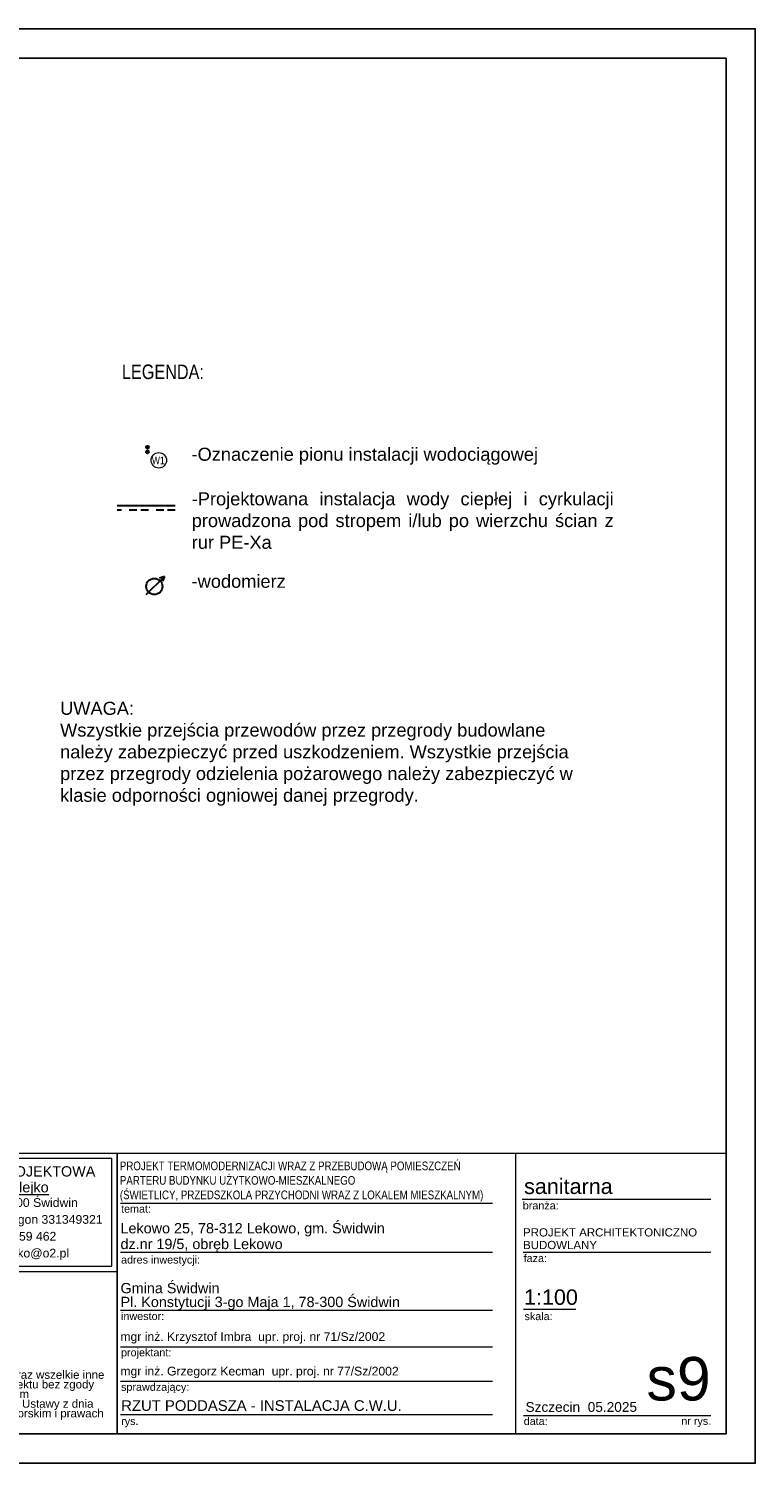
# Model space of a CAD drawing. Extents: x -438200 to -357500, y 15000 to 163871.
# Tile 134 of 148: x -411234 to -396200, y 99000 to 128700. Entities that reach past the tile are written whole.
import ezdxf
from ezdxf.lldxf.tags import DXFTag

# ---------------------------------------------------------------- set-up
doc = ezdxf.new("R2010")
doc.units = 0
doc.header["$MEASUREMENT"] = 0
doc.set_wipeout_variables(frame=1)
doc.linetypes.add('BORDER2', pattern=[22.225, 6.35, -3.175, 6.35, -3.175, 0, -3.175])
doc.layers.get('0').update_dxf_attribs({"color": 252})
for name, color, linetype, lineweight in [('#CIPELA WODA', 240, 'Continuous', 30), ('ARCH TABELA_Nr_Pióra__1', 252, 'Continuous', 25), ('ARCH TABELA_Nr_Pióra__21', 252, 'Continuous', 9), ('ARCH TABELA_Nr_Pióra__7', 252, 'Continuous', 13)]:
    doc.layers.add(name, color=color, linetype=linetype, lineweight=lineweight)
for name, color, linetype in [('#IS_opisy', 7, 'Continuous'), ('#opisy', 7, 'Continuous'), ('_TABELA', 7, 'Continuous'), ('IS_Grafika', 7, 'SOLID'), ('IS_Text_Pion_Wodociag', 7, 'Continuous')]:
    doc.layers.add(name, color=color, linetype=linetype)
for name, color, linetype, true_color in [('IS_Armatura_Wodociag', 7, 'SOLID', 0x000000), ('IS_Ciepła_woda', 1, 'DASHDOT', 0xff0000), ('IS_Cyrkulacja', 7, 'DASHWAVE', 0x800080)]:
    doc.layers.add(name, color=color, linetype=linetype, true_color=true_color)
doc.styles.add('GENERATED_STYLE_5', font='txt')
doc.styles.add('GENERATED_STYLE_7', font='arial.ttf')
doc.styles.add('GENERATED_STYLE_8', font='arial.ttf')
doc.styles.add('GENERATED_STYLE_9', font='arial.ttf')
doc.styles.get("Standard").update_dxf_attribs({"font": 'arial.ttf', "width": 0.8, "bigfont": 'BIGFONT.SHX'})
doc.linetypes.add('CYRKULACJ1', pattern='A,2.5,-1.5,["~",Standard,S=1,R=0,X=-0.5,Y=-0.4],-1.5', length=5.5)
tags = doc.linetypes.add('DASHDOT', pattern=[20, 10, -5, 0, -5]).pattern_tags.tags
tags[10:11] = [DXFTag(74, 4), DXFTag(75, 0), DXFTag(340, '0'), DXFTag(46, 0.0), DXFTag(50, 0.0), DXFTag(44, 0.0), DXFTag(45, 0.0)]
tags[8:9] = [DXFTag(74, 4), DXFTag(75, 0), DXFTag(340, '0'), DXFTag(46, 0.0), DXFTag(50, 0.0), DXFTag(44, 0.0), DXFTag(45, 0.0)]
tags[6:7] = [DXFTag(74, 4), DXFTag(75, 0), DXFTag(340, '0'), DXFTag(46, 0.0), DXFTag(50, 0.0), DXFTag(44, 0.0), DXFTag(45, 0.0)]
tags[4:5] = [DXFTag(74, 4), DXFTag(75, 0), DXFTag(340, '0'), DXFTag(46, 0.0), DXFTag(50, 0.0), DXFTag(44, 0.0), DXFTag(45, 0.0)]
tags = doc.linetypes.add('DASHWAVE', pattern='A,10,-5,-20,[138,IS_LineDef.shx,S=2,R=0,X=-20,Y=0],-5', length=40).pattern_tags.tags
tags[16:17] = [DXFTag(74, 4), DXFTag(75, 0), DXFTag(340, '0'), DXFTag(46, 0.0), DXFTag(50, 0.0), DXFTag(44, 0.0), DXFTag(45, 0.0)]
tags[6:7] = [DXFTag(74, 4), DXFTag(75, 0), DXFTag(340, '0'), DXFTag(46, 0.0), DXFTag(50, 0.0), DXFTag(44, 0.0), DXFTag(45, 0.0)]
tags[4:5] = [DXFTag(74, 4), DXFTag(75, 0), DXFTag(340, '0'), DXFTag(46, 0.0), DXFTag(50, 0.0), DXFTag(44, 0.0), DXFTag(45, 0.0)]
tags = doc.linetypes.add('SOLID', pattern=[10, 10, 0]).pattern_tags.tags
tags[6:7] = [DXFTag(74, 4), DXFTag(75, 0), DXFTag(340, '0'), DXFTag(46, 0.0), DXFTag(50, 0.0), DXFTag(44, 0.0), DXFTag(45, 0.0)]
tags[4:5] = [DXFTag(74, 4), DXFTag(75, 0), DXFTag(340, '0'), DXFTag(46, 0.0), DXFTag(50, 0.0), DXFTag(44, 0.0), DXFTag(45, 0.0)]

msp = doc.modelspace()

# ---------------------------------------------------------------- linework, layer by layer
at = {"layer": '#CIPELA WODA', "color": 6, "linetype": 'CYRKULACJ1', "ltscale": 100}
msp.add_lwpolyline([(-408200, 118820), (-409400, 118820)], dxfattribs=at)
at = {"layer": '#CIPELA WODA', "linetype": 'BORDER2', "ltscale": 25}
msp.add_lwpolyline([(-408200, 118730), (-409400, 118730)], dxfattribs=at)
at = {"color": 0, "lineweight": 15}
msp.add_circle((-408541, 119764), 159, dxfattribs=at)
at = {"layer": 'IS_Armatura_Wodociag', "lineweight": 30, "ltscale": 10}
for p, q in [((-408802, 116988), (-408424, 117360)), ((-408424, 117360), (-408524, 117321)), ((-408424, 117360), (-408465, 117261))]:
    msp.add_line(p, q, dxfattribs=at)
msp.add_ellipse((-408634, 117153), major_axis=(167, 0), ratio=1, dxfattribs=at)
at = {"layer": 'IS_Ciepła_woda', "color": 1, "lineweight": 35, "ltscale": 10}
for radius in [28, 8]:
    msp.add_circle((-408776, 119938), radius, dxfattribs=at)
at = {"layer": 'IS_Cyrkulacja', "color": 6, "linetype": 'CYRKULACJ1', "lineweight": 30, "ltscale": 100}
for radius in [28, 8]:
    msp.add_circle((-408776, 120038), radius, dxfattribs=at)

# ---------------------------------------------------------------- texts
at = {"layer": '#IS_opisy', "insert": (-410584, 114765), "char_height": 270, "width": 11126.4, "attachment_point": 1}
msp.add_mtext('{\\fArial|b0|i0;\\W1;UWAGA:}{\\C21;\\W1;\\P\\pxqj;}\\W1;Wszystkie przejścia przewodów przez przegrody budowlane należy zabezpieczyć przed uszkodzeniem. Wszystkie przejścia przez przegrody odzielenia pożarowego należy zabezpieczyć w klasie odporności ogniowej danej przegrody. \\P\\P', dxfattribs=at)
at = {"layer": '#opisy', "lineweight": 18, "ltscale": 200}
msp.add_text('-Oznaczenie pionu instalacji wodociągowej', height=270, dxfattribs=at).set_placement((-407865, 119755))
at = {"layer": '#opisy', "lineweight": 18, "ltscale": 200, "char_height": 270, "attachment_point": 1}
for s, insert, width in [('\\pxqj;\\fArial|b0|i0|c238;\\W1;-Projektowana instalacja wody ciepłej i cyrkulacji prowadzona pod stropem i/lub po wierzchu ścian z rur PE-Xa', (-407861, 119102), 8704.94), ('\\fArial|b0|i0;\\W1;-wodomierz', (-407864, 117395), 8382.26)]:
    msp.add_mtext(s, dxfattribs=dict(at, insert=insert, width=width))
at = {"layer": 'IS_Grafika', "ltscale": 10, "insert": (-409304, 121442), "char_height": 300, "width": 2002.95, "attachment_point": 7}
msp.add_mtext('LEGENDA:', dxfattribs=at)
at = {"layer": 'IS_Text_Pion_Wodociag', "linetype": 'SOLID', "ltscale": 10, "insert": (-408552, 119684), "char_height": 158.4, "attachment_point": 8}
msp.add_mtext('\\fArial|b0|i0;W1', dxfattribs=at)

# ---------------------------------------------------------------- wipeouts: each hides what was drawn before it
at = {"color": 3, "lineweight": 50}
msp.add_wipeout([(-414300, 105421), (-396800, 105421), (-396800, 99610), (-414300, 99610)], dxfattribs=at)

# ---------------------------------------------------------------- next in the draw order: linework, layer by layer
at = {"layer": '_TABELA', "color": 7}
msp.add_lwpolyline([(-438200, 128700), (-396200, 128700), (-438200, 128700), (-438200, 99000), (-396200, 99000), (-396200, 128700)], dxfattribs=at)
msp.add_lwpolyline([(-396800, 128090), (-435700, 128090), (-435700, 99610), (-396800, 99610)], close=True, dxfattribs=at)
at = {"layer": 'ARCH TABELA_Nr_Pióra__21', "color": 0, "linetype": 'Continuous'}
for p, q in [((-414300, 105421), (-409406, 105421)), ((-414300, 105421), (-396800, 105421)), ((-414194, 105315), (-409513, 105315)), ((-409513, 103080), (-409513, 105315)), ((-409406, 105421), (-409406, 99610)), ((-409406, 102974), (-409406, 105421)), ((-401162, 105421), (-401162, 99610)), ((-396800, 105421), (-396800, 99610)), ((-409406, 99610), (-409406, 105021)), ((-409334, 104385), (-401634, 104385)), ((-401022, 104465), (-397123, 104465)), ((-409334, 103371), (-401634, 103371)), ((-401005, 103371), (-397123, 103371)), ((-414194, 103080), (-409513, 103080)), ((-414300, 102974), (-409406, 102974)), ((-409334, 102171), (-401634, 102171)), ((-400993, 102188), (-399914, 102188)), ((-409334, 101411), (-401634, 101411)), ((-409334, 100697), (-401634, 100697)), ((-409334, 100010), (-401634, 100010)), ((-400993, 99992), (-398711, 99992)), ((-398711, 99992), (-397123, 99992)), ((-414300, 99610), (-409406, 99610)), ((-396800, 99610), (-409406, 99610))]:
    msp.add_line(p, q, dxfattribs=at)

# ---------------------------------------------------------------- next in the draw order: texts
at = {"layer": 'ARCH TABELA_Nr_Pióra__1', "color": 0, "linetype": 'Continuous'}
for s, insert, char_height, width, attachment_point, style in [('\\pt22543.1;\\fArial|b0|i0|c238;\\W0.8;PROJEKT TERMOMODERNIZACJI WRAZ Z PRZEBUDOWĄ POMIESZCZEŃ \\PPARTERU BUDYNKU UŻYTKOWO-MIESZKALNEGO\\P(ŚWIETLICY, PRZEDSZKOLA PRZYCHODNI WRAZ Z LOKALEM MIESZKALNYM)', (-409348, 104413), 180, 12247.06, 7, 'GENERATED_STYLE_5'), ('RZUT PODDASZA - INSTALACJA C.W.U.', (-409320, 100305), 220, 9511.75, 1, 'GENERATED_STYLE_9')]:
    msp.add_mtext(s, dxfattribs=dict(at, insert=insert, char_height=char_height, width=width, attachment_point=attachment_point, style=style))
at = {"layer": 'ARCH TABELA_Nr_Pióra__21', "color": 0, "linetype": 'Continuous', "insert": (-409334, 102170), "char_height": 212.77, "attachment_point": 7, "line_spacing_factor": 0.807442, "style": 'GENERATED_STYLE_7'}
msp.add_mtext('{Gmina Świdwin\\PPl. Konstytucji 3-go Maja 1, 78-300 Świdwin}', dxfattribs=at)
at = {"layer": 'ARCH TABELA_Nr_Pióra__7', "color": 0, "linetype": 'Continuous'}
for s, insert, char_height, attachment_point, line_spacing_factor, style in [('{PRACOWNIA PROJEKTOWA\\P\\LBartosz Balejko}', (-411853, 105150), 212.77, 2, 0.926719, 'GENERATED_STYLE_8'), ('{Lekowo 25, 78-312 Lekowo, gm. Świdwin\\Pdz.nr 19/5, obręb Lekowo}', (-409334, 103370), 212.77, 7, 0.918867, 'GENERATED_STYLE_7'), ('{PROJEKT ARCHITEKTONICZNO\\PBUDOWLANY}', (-401005, 103866), 170, 1, 0.923713, 'GENERATED_STYLE_7')]:
    msp.add_mtext(s, dxfattribs=dict(at, insert=insert, char_height=char_height, attachment_point=attachment_point, line_spacing_factor=line_spacing_factor, style=style))
at = {"layer": 'ARCH TABELA_Nr_Pióra__7', "color": 0, "linetype": 'Continuous', "attachment_point": 1, "style": 'GENERATED_STYLE_7'}
for s, insert, char_height, width in [('sanitarna', (-400984, 104894), 319.2, 3639.4), ('mgr inż. Krzysztof Imbra  \\fArial|b0|i0|c238;upr. proj. nr 71/Sz/2002', (-409336, 101713), 180, 6421.97), ('mgr inż. Grzegorz Kecman  \\fArial|b0|i0|c238;upr. proj. nr 77/Sz/2002', (-409336, 100998), 180, 6421.97)]:
    msp.add_mtext(s, dxfattribs=dict(at, insert=insert, char_height=char_height, width=width))
at = {"layer": 'ARCH TABELA_Nr_Pióra__7', "color": 0, "linetype": 'Continuous', "style": 'GENERATED_STYLE_7'}
for s, insert, char_height, width, attachment_point, line_spacing_factor in [('{ul.Różana 6, 78-300 Świdwin\\PNIP 672-168-25-82 Regon 331349321\\Ptel.: +48 501 059 462\\Pmail: bartekbalejko@o2.pl}', (-411853, 104488), 180.85, 4680.85, 2, 1.156383), ('{UWAGA:\\PKopiowanie, publikacje oraz wszelkie inne formy wykorzystania projektu bez zgody autorów będą naruszeniem przepisówwynikających z Ustawy z dnia 4.02.1994 r. o prawie autorskim i prawach pokrewnych.}', (-414095, 101119), 170.213, 4483.41, 1, 0.703415)]:
    msp.add_mtext(s, dxfattribs=dict(at, insert=insert, char_height=char_height, width=width, attachment_point=attachment_point, line_spacing_factor=line_spacing_factor))
for s, insert, char_height, attachment_point in [('{temat:}', (-409323, 104348), 159.6, 1), ('{branża:}', (-401011, 104416), 159.6, 1), ('{adres inwestycji:}', (-409323, 103295), 159.58, 1), ('{faza:}', (-400993, 103326), 159.6, 1), ('1:100', (-400986, 102600), 319.2, 1), ('{inwestor:}', (-409323, 102126), 159.58, 1), ('{skala:}', (-400975, 102124), 159.6, 1), ('{projektant:}', (-409323, 101374), 159.58, 1), ('s9', (-397123, 101201), 900, 3), ('sprawdzający:', (-409323, 100660), 159.58, 1), ('{Szczecin  05.2025}', (-400954, 100267), 202.13, 1), ('{rys.}', (-409321, 99953), 159.6, 1), ('{data:}', (-400992, 99953), 159.6, 1), ('{nr rys.}', (-397731, 99956), 159.6, 1)]:
    msp.add_mtext(s, dxfattribs=dict(at, insert=insert, char_height=char_height, attachment_point=attachment_point))

doc.saveas('drawing.dxf')
